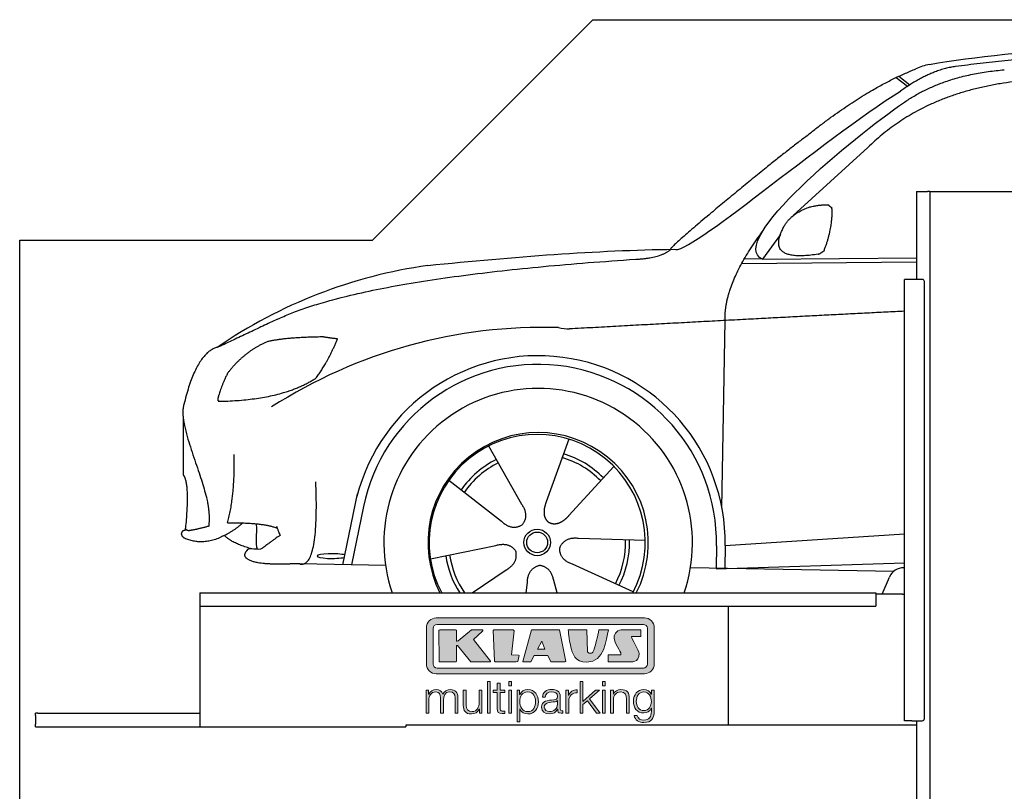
# Model space of a CAD drawing. Header units: millimetres. Extents: x 200 to 5400, y -100 to 3400.
# Tile 2 of 3: x 200 to 2433, y 1650 to 3400. Entities that reach past the tile are written whole.
import ezdxf

# ---------------------------------------------------------------- set-up
doc = ezdxf.new("R2010")
doc.units = ezdxf.units.MM
doc.layers.add('Car', color=10, linetype='Continuous')
doc.layers.add('Logo', color=7, linetype='Continuous')

# ---------------------------------------------------------------- blocks, each defined once
blk = doc.blocks.new('KLAUS')
at = {"layer": 'Logo'}
h = blk.add_hatch(color=8, dxfattribs=at)
h.dxf.hatch_style = 2
edge = h.paths.add_edge_path()
edge.add_spline(control_points=[(3.6, 29.09), (2.88, 29.09), (2.3, 28.51), (2.3, 27.8), (2.3, 27.8), (2.3, 16.11), (2.3, 16.11), (2.3, 15.39), (2.88, 14.81), (3.6, 14.81), (3.6, 14.81), (71.16, 14.81), (71.16, 14.81), (71.88, 14.81), (72.46, 15.39), (72.46, 16.11), (72.46, 16.11), (72.46, 27.8), (72.46, 27.8), (72.46, 28.51), (71.88, 29.09), (71.16, 29.09), (71.16, 29.09), (3.6, 29.09), (3.6, 29.09), (3.6, 29.09), (3.6, 29.09), (3.6, 29.09)], knot_values=[0, 0, 0, 0, 1, 1, 1, 2, 2, 2, 3, 3, 3, 4, 4, 4, 5, 5, 5, 6, 6, 6, 7, 7, 7, 8, 8, 8, 9, 9, 9, 9], degree=3, periodic=0)
edge = h.paths.add_edge_path()
edge.add_spline(control_points=[(3.35, 31.23), (3.35, 31.23), (71.47, 31.23), (71.47, 31.23), (73.26, 31.23), (74.71, 29.77), (74.71, 27.99), (74.71, 27.99), (74.71, 16.17), (74.71, 16.17), (74.71, 14.38), (73.26, 12.93), (71.47, 12.93), (71.47, 12.93), (3.35, 12.93), (3.35, 12.93), (1.56, 12.93), (0.11, 14.38), (0.11, 16.17), (0.11, 16.17), (0.11, 27.99), (0.11, 27.99), (0.11, 29.77), (1.56, 31.23), (3.35, 31.23), (3.35, 31.23), (3.35, 31.23), (3.35, 31.23)], knot_values=[0, 0, 0, 0, 1, 1, 1, 2, 2, 2, 3, 3, 3, 4, 4, 4, 5, 5, 5, 6, 6, 6, 7, 7, 7, 8, 8, 8, 9, 9, 9, 9], degree=3, periodic=0)
h = blk.add_hatch(color=8, dxfattribs=at)
h.dxf.hatch_style = 2
edge = h.paths.add_edge_path()
edge.add_spline(control_points=[(4.5, 27.33), (4.5, 27.33), (9.7, 27.33), (9.7, 27.33), (9.84, 27.33), (9.96, 27.22), (9.96, 27.08), (9.96, 27.08), (9.96, 23.69), (9.96, 23.69), (9.96, 23.69), (9.94, 23.64), (10.04, 23.59), (10.14, 23.53), (10.2, 23.57), (10.2, 23.57), (10.2, 23.57), (10.51, 23.75), (10.51, 23.75), (10.51, 23.75), (14.94, 27.33), (14.94, 27.33), (14.94, 27.33), (18.41, 27.33), (18.41, 27.33), (18.41, 27.33), (18.49, 27.33), (18.56, 27.2), (18.65, 27.04), (18.53, 26.91), (18.53, 26.91), (18.53, 26.91), (15.49, 24.11), (15.49, 24.11), (15.49, 24.11), (21.14, 17.06), (21.14, 17.06), (21.14, 17.06), (21.13, 16.91), (21.13, 16.91), (21.08, 16.84), (20.99, 16.82), (20.99, 16.82), (20.99, 16.82), (14.7, 16.82), (14.7, 16.82), (14.7, 16.82), (10.26, 22.17), (10.26, 22.17), (10.26, 22.17), (10.19, 22.24), (10.08, 22.21), (9.97, 22.18), (9.96, 22.11), (9.96, 22.11), (9.96, 22.11), (9.96, 17.08), (9.96, 17.08), (9.96, 16.94), (9.84, 16.82), (9.7, 16.82), (9.7, 16.82), (4.5, 16.82), (4.5, 16.82), (4.36, 16.82), (4.25, 16.94), (4.25, 17.08), (4.25, 17.08), (4.25, 27.08), (4.25, 27.08), (4.25, 27.22), (4.36, 27.33), (4.5, 27.33), (4.5, 27.33), (4.5, 27.33), (4.5, 27.33)], knot_values=[0, 0, 0, 0, 1, 1, 1, 2, 2, 2, 3, 3, 3, 4, 4, 4, 5, 5, 5, 6, 6, 6, 7, 7, 7, 8, 8, 8, 9, 9, 9, 10, 10, 10, 11, 11, 11, 12, 12, 12, 13, 13, 13, 14, 14, 14, 15, 15, 15, 16, 16, 16, 17, 17, 17, 18, 18, 18, 19, 19, 19, 20, 20, 20, 21, 21, 21, 22, 22, 22, 23, 23, 23, 24, 24, 24, 25, 25, 25, 25], degree=3, periodic=0)
h = blk.add_hatch(color=8, dxfattribs=at)
h.dxf.hatch_style = 2
h.paths.add_polyline_path([(22.42, 17.06), (21.97, 27.15), (22.24, 27.33), (28.55, 27.33), (28.86, 26.97), (28.01, 19.08), (30.26, 19.07), (30.44, 18.95), (30.08, 16.95), (29.49, 16.82), (22.6, 16.82)])
h = blk.add_hatch(color=8, dxfattribs=at)
h.paths.add_polyline_path([(36.52, 21.01), (38.93, 21.01), (37.87, 23.57)])
h.paths.add_polyline_path([(34.52, 27.33), (43.65, 27.33), (45.76, 16.94), (45.57, 16.82), (40.83, 16.82), (39.89, 18.95), (35.42, 18.95), (34.27, 16.82), (31.78, 16.82), (31.66, 17)])
h = blk.add_hatch(color=8, dxfattribs=at)
h.dxf.hatch_style = 2
edge = h.paths.add_edge_path()
edge.add_spline(control_points=[(52.69, 27.32), (52.69, 27.32), (52.88, 20.14), (52.88, 20.14), (53.01, 19.89), (53.2, 19.77), (53.43, 19.71), (53.91, 19.59), (54.43, 19.57), (54.64, 20.03), (55.23, 21.34), (56.27, 25.45), (56.6, 27.33), (56.6, 27.33), (59.77, 27.33), (59.77, 27.33), (58.77, 23.9), (58.56, 16.82), (52.63, 16.76), (48.72, 16.72), (48.01, 19.35), (47.27, 22.24), (46.89, 23.68), (46.54, 27.33), (46.54, 27.33), (46.54, 27.33), (52.69, 27.32), (52.69, 27.32), (52.69, 27.32), (52.69, 27.32), (52.69, 27.32)], knot_values=[0, 0, 0, 0, 1, 1, 1, 2, 2, 2, 3, 3, 3, 4, 4, 4, 5, 5, 5, 6, 6, 6, 7, 7, 7, 8, 8, 8, 9, 9, 9, 10, 10, 10, 10], degree=3, periodic=0)
h = blk.add_hatch(color=8, dxfattribs=at)
h.dxf.hatch_style = 2
edge = h.paths.add_edge_path()
edge.add_spline(control_points=[(64.46, 27.33), (64.46, 27.33), (70.31, 27.33), (70.31, 27.33), (70.31, 26.52), (70.31, 26.02), (70.31, 25.12), (70.31, 25.12), (67.3, 25.12), (67.3, 25.12), (67.24, 25.04), (67.25, 25.11), (67.25, 24.91), (67.25, 24.88), (69.73, 20.38), (69.73, 19.57), (69.73, 16.4), (67.22, 16.81), (65.9, 16.82), (65.9, 16.82), (59.59, 16.82), (59.59, 16.82), (59.59, 17.76), (59.59, 18.23), (59.59, 19.14), (59.59, 19.14), (63.75, 19.14), (63.75, 19.14), (63.82, 19.22), (63.81, 19.11), (63.81, 19.31), (63.81, 20.32), (61.58, 23.06), (61.58, 24.63), (61.58, 26.33), (62.83, 27.34), (64.46, 27.33), (64.46, 27.33), (64.46, 27.33), (64.46, 27.33)], knot_values=[0, 0, 0, 0, 1, 1, 1, 2, 2, 2, 3, 3, 3, 4, 4, 4, 5, 5, 5, 6, 6, 6, 7, 7, 7, 8, 8, 8, 9, 9, 9, 10, 10, 10, 11, 11, 11, 12, 12, 12, 13, 13, 13, 13], degree=3, periodic=0)
h = blk.add_hatch(color=30, dxfattribs=at)
h.dxf.hatch_style = 2
h.paths.add_polyline_path([(20.07, 0), (20.99, 0), (20.99, 10.45), (20.07, 10.45)])
h = blk.add_hatch(color=30, dxfattribs=at)
h.dxf.hatch_style = 2
edge = h.paths.add_edge_path()
edge.add_spline(control_points=[(24.22, 9.82), (24.22, 9.82), (23.3, 9.82), (23.3, 9.82), (23.3, 9.82), (23.3, 7.55), (23.3, 7.55), (23.3, 7.55), (21.98, 7.55), (21.98, 7.55), (21.98, 7.55), (21.98, 6.78), (21.98, 6.78), (21.98, 6.78), (23.3, 6.78), (23.3, 6.78), (23.3, 6.78), (23.3, 1.61), (23.3, 1.61), (23.28, 0.32), (23.71, -0.09), (24.94, -0.09), (25.22, -0.09), (25.48, -0.06), (25.76, -0.06), (25.76, -0.06), (25.76, 0.73), (25.76, 0.73), (25.5, 0.7), (25.23, 0.69), (24.97, 0.69), (24.31, 0.73), (24.22, 1.08), (24.22, 1.68), (24.22, 1.68), (24.22, 6.78), (24.22, 6.78), (24.22, 6.78), (25.76, 6.78), (25.76, 6.78), (25.76, 6.78), (25.76, 7.55), (25.76, 7.55), (25.76, 7.55), (24.22, 7.55), (24.22, 7.55), (24.22, 7.55), (24.22, 9.82), (24.22, 9.82), (24.22, 9.82), (24.22, 9.82), (24.22, 9.82)], knot_values=[0, 0, 0, 0, 1, 1, 1, 2, 2, 2, 3, 3, 3, 4, 4, 4, 5, 5, 5, 6, 6, 6, 7, 7, 7, 8, 8, 8, 9, 9, 9, 10, 10, 10, 11, 11, 11, 12, 12, 12, 13, 13, 13, 14, 14, 14, 15, 15, 15, 16, 16, 16, 17, 17, 17, 17], degree=3, periodic=0)
h = blk.add_hatch(color=30, dxfattribs=at)
h.paths.add_polyline_path([(27.1, 0), (28.03, 0), (28.03, 7.55), (27.1, 7.55)])
h.paths.add_polyline_path([(27.1, 8.98), (28.03, 8.98), (28.03, 10.45), (27.1, 10.45)])
h = blk.add_hatch(color=30, dxfattribs=at)
h.dxf.hatch_style = 2
h.paths.add_polyline_path([(50.4, 0), (51.32, 0), (51.32, 2.87), (52.82, 4.11), (55.8, 0), (56.96, 0), (53.52, 4.76), (56.74, 7.55), (55.51, 7.55), (51.32, 3.89), (51.32, 10.45), (50.4, 10.45)])
h = blk.add_hatch(color=30, dxfattribs=at)
h.paths.add_polyline_path([(57.74, 0), (58.66, 0), (58.66, 7.55), (57.74, 7.55)])
h.paths.add_polyline_path([(57.74, 8.98), (58.66, 8.98), (58.66, 10.45), (57.74, 10.45)])
h = blk.add_hatch(color=30, dxfattribs=at)
h.dxf.hatch_style = 2
edge = h.paths.add_edge_path()
edge.add_spline(control_points=[(0, 0), (0, 0), (0.92, 0), (0.92, 0), (0.92, 0), (0.92, 4.22), (0.92, 4.22), (0.94, 5.8), (1.58, 7), (3.18, 7), (4.35, 7), (4.77, 6.15), (4.76, 5.12), (4.76, 5.12), (4.76, 0), (4.76, 0), (4.76, 0), (5.68, 0), (5.68, 0), (5.68, 0), (5.68, 4.27), (5.68, 4.27), (5.68, 5.68), (6.14, 7), (7.73, 7), (9.05, 7), (9.52, 6.32), (9.52, 5.08), (9.52, 5.08), (9.52, 0), (9.52, 0), (9.52, 0), (10.44, 0), (10.44, 0), (10.44, 0), (10.44, 5.12), (10.44, 5.12), (10.44, 6.91), (9.59, 7.77), (7.94, 7.77), (6.94, 7.77), (5.99, 7.29), (5.54, 6.3), (5.26, 7.29), (4.36, 7.77), (3.37, 7.77), (2.17, 7.77), (1.38, 7.19), (0.89, 6.28), (0.89, 6.28), (0.85, 6.28), (0.85, 6.28), (0.85, 6.28), (0.85, 7.55), (0.85, 7.55), (0.85, 7.55), (0, 7.55), (0, 7.55), (0, 7.55), (0, 0), (0, 0), (0, 0), (0, 0), (0, 0)], knot_values=[0, 0, 0, 0, 1, 1, 1, 2, 2, 2, 3, 3, 3, 4, 4, 4, 5, 5, 5, 6, 6, 6, 7, 7, 7, 8, 8, 8, 9, 9, 9, 10, 10, 10, 11, 11, 11, 12, 12, 12, 13, 13, 13, 14, 14, 14, 15, 15, 15, 16, 16, 16, 17, 17, 17, 18, 18, 18, 19, 19, 19, 20, 20, 20, 21, 21, 21, 21], degree=3, periodic=0)
h = blk.add_hatch(color=30, dxfattribs=at)
h.dxf.hatch_style = 2
edge = h.paths.add_edge_path()
edge.add_spline(control_points=[(18.31, 7.55), (18.31, 7.55), (17.39, 7.55), (17.39, 7.55), (17.39, 7.55), (17.39, 3.59), (17.39, 3.59), (17.39, 2.05), (16.7, 0.56), (15.12, 0.56), (13.66, 0.56), (13.15, 1.27), (13.1, 2.64), (13.1, 2.64), (13.1, 7.55), (13.1, 7.55), (13.1, 7.55), (12.18, 7.55), (12.18, 7.55), (12.18, 7.55), (12.18, 2.65), (12.18, 2.65), (12.18, 0.89), (12.93, -0.22), (14.83, -0.22), (15.96, -0.22), (16.95, 0.35), (17.44, 1.36), (17.44, 1.36), (17.47, 1.36), (17.47, 1.36), (17.47, 1.36), (17.47, 0), (17.47, 0), (17.47, 0), (18.31, 0), (18.31, 0), (18.31, 0), (18.31, 7.55), (18.31, 7.55), (18.31, 7.55), (18.31, 7.55), (18.31, 7.55)], knot_values=[0, 0, 0, 0, 1, 1, 1, 2, 2, 2, 3, 3, 3, 4, 4, 4, 5, 5, 5, 6, 6, 6, 7, 7, 7, 8, 8, 8, 9, 9, 9, 10, 10, 10, 11, 11, 11, 12, 12, 12, 13, 13, 13, 14, 14, 14, 14], degree=3, periodic=0)
h = blk.add_hatch(color=30, dxfattribs=at)
edge = h.paths.add_edge_path()
edge.add_spline(control_points=[(35.84, 3.78), (35.84, 2.21), (35.12, 0.56), (33.37, 0.56), (31.4, 0.56), (30.72, 2.21), (30.72, 3.78), (30.72, 5.49), (31.33, 7), (33.37, 7), (35.12, 7), (35.84, 5.34), (35.84, 3.78), (35.84, 3.78), (35.84, 3.78), (35.84, 3.78)], knot_values=[0, 0, 0, 0, 1, 1, 1, 2, 2, 2, 3, 3, 3, 4, 4, 4, 5, 5, 5, 5], degree=3, periodic=0)
edge = h.paths.add_edge_path()
edge.add_spline(control_points=[(29.79, -2.8), (29.79, -2.8), (30.72, -2.8), (30.72, -2.8), (30.72, -2.8), (30.72, 1.43), (30.72, 1.43), (30.72, 1.43), (30.74, 1.43), (30.74, 1.43), (31.14, 0.35), (32.24, -0.22), (33.37, -0.22), (35.66, -0.22), (36.76, 1.64), (36.76, 3.78), (36.76, 5.91), (35.66, 7.77), (33.37, 7.77), (32.15, 7.77), (31.1, 7.14), (30.67, 6.12), (30.67, 6.12), (30.64, 6.12), (30.64, 6.12), (30.64, 6.12), (30.64, 7.55), (30.64, 7.55), (30.64, 7.55), (29.79, 7.55), (29.79, 7.55), (29.79, 7.55), (29.79, -2.8), (29.79, -2.8), (29.79, -2.8), (29.79, -2.8), (29.79, -2.8)], knot_values=[0, 0, 0, 0, 1, 1, 1, 2, 2, 2, 3, 3, 3, 4, 4, 4, 5, 5, 5, 6, 6, 6, 7, 7, 7, 8, 8, 8, 9, 9, 9, 10, 10, 10, 11, 11, 11, 12, 12, 12, 12], degree=3, periodic=0)
h = blk.add_hatch(color=30, dxfattribs=at)
edge = h.paths.add_edge_path()
edge.add_spline(control_points=[(43.03, 2.93), (43.04, 1.45), (41.8, 0.56), (40.39, 0.56), (39.53, 0.56), (38.71, 1.13), (38.71, 2.05), (38.71, 3.53), (40.66, 3.51), (42.22, 3.79), (42.47, 3.84), (42.88, 3.91), (43, 4.13), (43, 4.13), (43.03, 4.13), (43.03, 4.13), (43.03, 4.13), (43.03, 2.93), (43.03, 2.93), (43.03, 2.93), (43.03, 2.93), (43.03, 2.93)], knot_values=[0, 0, 0, 0, 1, 1, 1, 2, 2, 2, 3, 3, 3, 4, 4, 4, 5, 5, 5, 6, 6, 6, 7, 7, 7, 7], degree=3, periodic=0)
edge = h.paths.add_edge_path()
edge.add_spline(control_points=[(39.03, 5.24), (39.06, 6.47), (39.91, 7), (41.05, 7), (42.14, 7), (43.03, 6.69), (43.03, 5.45), (43.03, 4.61), (42.6, 4.51), (41.84, 4.42), (39.85, 4.19), (37.79, 4.11), (37.79, 1.99), (37.79, 0.47), (38.93, -0.22), (40.32, -0.22), (41.77, -0.22), (42.43, 0.34), (43.07, 1.32), (43.07, 1.32), (43.1, 1.32), (43.1, 1.32), (43.1, 0.53), (43.25, 0), (44.19, 0), (44.43, 0), (44.58, 0.01), (44.79, 0.06), (44.79, 0.06), (44.79, 0.83), (44.79, 0.83), (44.71, 0.81), (44.6, 0.78), (44.49, 0.78), (44.13, 0.78), (43.95, 0.98), (43.95, 1.33), (43.95, 1.33), (43.95, 5.34), (43.95, 5.34), (43.95, 7.36), (42.5, 7.77), (41.17, 7.77), (39.44, 7.77), (38.2, 7.01), (38.11, 5.24), (38.11, 5.24), (39.03, 5.24), (39.03, 5.24), (39.03, 5.24), (39.03, 5.24), (39.03, 5.24)], knot_values=[0, 0, 0, 0, 1, 1, 1, 2, 2, 2, 3, 3, 3, 4, 4, 4, 5, 5, 5, 6, 6, 6, 7, 7, 7, 8, 8, 8, 9, 9, 9, 10, 10, 10, 11, 11, 11, 12, 12, 12, 13, 13, 13, 14, 14, 14, 15, 15, 15, 16, 16, 16, 17, 17, 17, 17], degree=3, periodic=0)
h = blk.add_hatch(color=30, dxfattribs=at)
h.dxf.hatch_style = 2
edge = h.paths.add_edge_path()
edge.add_spline(control_points=[(45.79, 0), (45.79, 0), (46.71, 0), (46.71, 0), (46.71, 0), (46.71, 4.03), (46.71, 4.03), (46.71, 5.59), (47.85, 6.82), (49.52, 6.73), (49.52, 6.73), (49.52, 7.66), (49.52, 7.66), (48.16, 7.72), (47.14, 7), (46.67, 5.78), (46.67, 5.78), (46.64, 5.78), (46.64, 5.78), (46.64, 5.78), (46.64, 7.55), (46.64, 7.55), (46.64, 7.55), (45.79, 7.55), (45.79, 7.55), (45.79, 7.55), (45.79, 0), (45.79, 0), (45.79, 0), (45.79, 0), (45.79, 0)], knot_values=[0, 0, 0, 0, 1, 1, 1, 2, 2, 2, 3, 3, 3, 4, 4, 4, 5, 5, 5, 6, 6, 6, 7, 7, 7, 8, 8, 8, 9, 9, 9, 10, 10, 10, 10], degree=3, periodic=0)
h = blk.add_hatch(color=30, dxfattribs=at)
h.dxf.hatch_style = 2
edge = h.paths.add_edge_path()
edge.add_spline(control_points=[(60.41, 0), (60.41, 0), (61.33, 0), (61.33, 0), (61.33, 0), (61.33, 4.41), (61.33, 4.41), (61.36, 5.89), (62.24, 7), (63.7, 7), (65.2, 7), (65.62, 6.02), (65.62, 4.71), (65.62, 4.71), (65.62, 0), (65.62, 0), (65.62, 0), (66.54, 0), (66.54, 0), (66.54, 0), (66.54, 4.86), (66.54, 4.86), (66.54, 6.66), (65.9, 7.77), (63.78, 7.77), (62.71, 7.77), (61.7, 7.16), (61.36, 6.25), (61.36, 6.25), (61.33, 6.25), (61.33, 6.25), (61.33, 6.25), (61.33, 7.55), (61.33, 7.55), (61.33, 7.55), (60.41, 7.55), (60.41, 7.55), (60.41, 7.55), (60.41, 0), (60.41, 0), (60.41, 0), (60.41, 0), (60.41, 0)], knot_values=[0, 0, 0, 0, 1, 1, 1, 2, 2, 2, 3, 3, 3, 4, 4, 4, 5, 5, 5, 6, 6, 6, 7, 7, 7, 8, 8, 8, 9, 9, 9, 10, 10, 10, 11, 11, 11, 12, 12, 12, 13, 13, 13, 14, 14, 14, 14], degree=3, periodic=0)
h = blk.add_hatch(color=30, dxfattribs=at)
edge = h.paths.add_edge_path()
edge.add_spline(control_points=[(71.32, 0.86), (69.62, 0.86), (68.83, 2.34), (68.83, 3.86), (68.83, 5.43), (69.56, 7), (71.32, 7), (73.06, 7), (73.75, 5.34), (73.75, 3.86), (73.75, 2.33), (72.91, 0.86), (71.32, 0.86), (71.32, 0.86), (71.32, 0.86), (71.32, 0.86)], knot_values=[0, 0, 0, 0, 1, 1, 1, 2, 2, 2, 3, 3, 3, 4, 4, 4, 5, 5, 5, 5], degree=3, periodic=0)
edge = h.paths.add_edge_path()
edge.add_spline(control_points=[(74.67, 7.55), (74.67, 7.55), (73.75, 7.55), (73.75, 7.55), (73.75, 7.55), (73.75, 6.25), (73.75, 6.25), (73.75, 6.25), (73.72, 6.25), (73.72, 6.25), (73.35, 7.09), (72.41, 7.77), (71.32, 7.77), (69.13, 7.77), (67.9, 6.05), (67.9, 3.97), (67.9, 1.82), (68.9, 0.09), (71.32, 0.09), (72.4, 0.09), (73.29, 0.72), (73.72, 1.64), (73.72, 1.64), (73.75, 1.64), (73.75, 1.64), (73.75, 1.64), (73.75, 0.61), (73.75, 0.61), (73.75, -1.23), (73.01, -2.24), (71.32, -2.24), (70.29, -2.24), (69.31, -1.85), (69.1, -0.73), (69.1, -0.73), (68.18, -0.73), (68.18, -0.73), (68.31, -2.34), (69.81, -3.02), (71.32, -3.02), (73.79, -3.02), (74.65, -1.64), (74.67, 0.61), (74.67, 0.61), (74.67, 7.55), (74.67, 7.55), (74.67, 7.55), (74.67, 7.55), (74.67, 7.55)], knot_values=[0, 0, 0, 0, 1, 1, 1, 2, 2, 2, 3, 3, 3, 4, 4, 4, 5, 5, 5, 6, 6, 6, 7, 7, 7, 8, 8, 8, 9, 9, 9, 10, 10, 10, 11, 11, 11, 12, 12, 12, 13, 13, 13, 14, 14, 14, 15, 15, 15, 16, 16, 16, 16], degree=3, periodic=0)
at = {"layer": 'Logo', "lineweight": 0}
for points in [[(22.42, 17.06), (21.97, 27.15), (22.24, 27.33), (28.55, 27.33), (28.86, 26.97), (28.01, 19.08), (30.26, 19.07), (30.44, 18.95), (30.08, 16.95), (29.49, 16.82), (22.6, 16.82), (22.42, 17.06), (22.42, 17.06)], [(34.52, 27.33), (43.65, 27.33), (45.76, 16.94), (45.57, 16.82), (40.83, 16.82), (39.89, 18.95), (35.42, 18.95), (34.27, 16.82), (31.78, 16.82), (31.66, 17), (34.52, 27.33), (34.52, 27.33)], [(36.52, 21.01), (38.93, 21.01), (37.87, 23.57), (36.52, 21.01), (36.52, 21.01)], [(20.07, 0), (20.99, 0), (20.99, 10.45), (20.07, 10.45), (20.07, 0), (20.07, 0)], [(27.1, 8.98), (28.03, 8.98), (28.03, 10.45), (27.1, 10.45), (27.1, 8.98), (27.1, 8.98)], [(50.4, 0), (51.32, 0), (51.32, 2.87), (52.82, 4.11), (55.8, 0), (56.96, 0), (53.52, 4.76), (56.74, 7.55), (55.51, 7.55), (51.32, 3.89), (51.32, 10.45), (50.4, 10.45), (50.4, 0), (50.4, 0)], [(57.74, 8.98), (58.66, 8.98), (58.66, 10.45), (57.74, 10.45), (57.74, 8.98), (57.74, 8.98)], [(27.1, 0), (28.03, 0), (28.03, 7.55), (27.1, 7.55), (27.1, 0), (27.1, 0)], [(57.74, 0), (58.66, 0), (58.66, 7.55), (57.74, 7.55), (57.74, 0), (57.74, 0)]]:
    blk.add_lwpolyline(points, dxfattribs=at)
for points, knots in [([(3.35, 31.23), (3.35, 31.23), (71.47, 31.23), (71.47, 31.23), (73.26, 31.23), (74.71, 29.77), (74.71, 27.99), (74.71, 27.99), (74.71, 16.17), (74.71, 16.17), (74.71, 14.38), (73.26, 12.93), (71.47, 12.93), (71.47, 12.93), (3.35, 12.93), (3.35, 12.93), (1.56, 12.93), (0.11, 14.38), (0.11, 16.17), (0.11, 16.17), (0.11, 27.99), (0.11, 27.99), (0.11, 29.77), (1.56, 31.23), (3.35, 31.23), (3.35, 31.23), (3.35, 31.23), (3.35, 31.23)], [0, 0, 0, 0, 1, 1, 1, 2, 2, 2, 3, 3, 3, 4, 4, 4, 5, 5, 5, 6, 6, 6, 7, 7, 7, 8, 8, 8, 9, 9, 9, 9]), ([(3.6, 29.09), (2.88, 29.09), (2.3, 28.51), (2.3, 27.8), (2.3, 27.8), (2.3, 16.11), (2.3, 16.11), (2.3, 15.39), (2.88, 14.81), (3.6, 14.81), (3.6, 14.81), (71.16, 14.81), (71.16, 14.81), (71.88, 14.81), (72.46, 15.39), (72.46, 16.11), (72.46, 16.11), (72.46, 27.8), (72.46, 27.8), (72.46, 28.51), (71.88, 29.09), (71.16, 29.09), (71.16, 29.09), (3.6, 29.09), (3.6, 29.09), (3.6, 29.09), (3.6, 29.09), (3.6, 29.09)], [0, 0, 0, 0, 1, 1, 1, 2, 2, 2, 3, 3, 3, 4, 4, 4, 5, 5, 5, 6, 6, 6, 7, 7, 7, 8, 8, 8, 9, 9, 9, 9]), ([(4.5, 27.33), (4.5, 27.33), (9.7, 27.33), (9.7, 27.33), (9.84, 27.33), (9.96, 27.22), (9.96, 27.08), (9.96, 27.08), (9.96, 23.69), (9.96, 23.69), (9.96, 23.69), (9.94, 23.64), (10.04, 23.59), (10.14, 23.53), (10.2, 23.57), (10.2, 23.57), (10.2, 23.57), (10.51, 23.75), (10.51, 23.75), (10.51, 23.75), (14.94, 27.33), (14.94, 27.33), (14.94, 27.33), (18.41, 27.33), (18.41, 27.33), (18.41, 27.33), (18.49, 27.33), (18.56, 27.2), (18.65, 27.04), (18.53, 26.91), (18.53, 26.91), (18.53, 26.91), (15.49, 24.11), (15.49, 24.11), (15.49, 24.11), (21.14, 17.06), (21.14, 17.06), (21.14, 17.06), (21.13, 16.91), (21.13, 16.91), (21.08, 16.84), (20.99, 16.82), (20.99, 16.82), (20.99, 16.82), (14.7, 16.82), (14.7, 16.82), (14.7, 16.82), (10.26, 22.17), (10.26, 22.17), (10.26, 22.17), (10.19, 22.24), (10.08, 22.21), (9.97, 22.18), (9.96, 22.11), (9.96, 22.11), (9.96, 22.11), (9.96, 17.08), (9.96, 17.08), (9.96, 16.94), (9.84, 16.82), (9.7, 16.82), (9.7, 16.82), (4.5, 16.82), (4.5, 16.82), (4.36, 16.82), (4.25, 16.94), (4.25, 17.08), (4.25, 17.08), (4.25, 27.08), (4.25, 27.08), (4.25, 27.22), (4.36, 27.33), (4.5, 27.33), (4.5, 27.33), (4.5, 27.33), (4.5, 27.33)], [0, 0, 0, 0, 1, 1, 1, 2, 2, 2, 3, 3, 3, 4, 4, 4, 5, 5, 5, 6, 6, 6, 7, 7, 7, 8, 8, 8, 9, 9, 9, 10, 10, 10, 11, 11, 11, 12, 12, 12, 13, 13, 13, 14, 14, 14, 15, 15, 15, 16, 16, 16, 17, 17, 17, 18, 18, 18, 19, 19, 19, 20, 20, 20, 21, 21, 21, 22, 22, 22, 23, 23, 23, 24, 24, 24, 25, 25, 25, 25]), ([(52.69, 27.32), (52.69, 27.32), (52.88, 20.14), (52.88, 20.14), (53.01, 19.89), (53.2, 19.77), (53.43, 19.71), (53.91, 19.59), (54.43, 19.57), (54.64, 20.03), (55.23, 21.34), (56.27, 25.45), (56.6, 27.33), (56.6, 27.33), (59.77, 27.33), (59.77, 27.33), (58.77, 23.9), (58.56, 16.82), (52.63, 16.76), (48.72, 16.72), (48.01, 19.35), (47.27, 22.24), (46.89, 23.68), (46.54, 27.33), (46.54, 27.33), (46.54, 27.33), (52.69, 27.32), (52.69, 27.32), (52.69, 27.32), (52.69, 27.32), (52.69, 27.32)], [0, 0, 0, 0, 1, 1, 1, 2, 2, 2, 3, 3, 3, 4, 4, 4, 5, 5, 5, 6, 6, 6, 7, 7, 7, 8, 8, 8, 9, 9, 9, 10, 10, 10, 10]), ([(64.46, 27.33), (64.46, 27.33), (70.31, 27.33), (70.31, 27.33), (70.31, 26.52), (70.31, 26.02), (70.31, 25.12), (70.31, 25.12), (67.3, 25.12), (67.3, 25.12), (67.24, 25.04), (67.25, 25.11), (67.25, 24.91), (67.25, 24.88), (69.73, 20.38), (69.73, 19.57), (69.73, 16.4), (67.22, 16.81), (65.9, 16.82), (65.9, 16.82), (59.59, 16.82), (59.59, 16.82), (59.59, 17.76), (59.59, 18.23), (59.59, 19.14), (59.59, 19.14), (63.75, 19.14), (63.75, 19.14), (63.82, 19.22), (63.81, 19.11), (63.81, 19.31), (63.81, 20.32), (61.58, 23.06), (61.58, 24.63), (61.58, 26.33), (62.83, 27.34), (64.46, 27.33), (64.46, 27.33), (64.46, 27.33), (64.46, 27.33)], [0, 0, 0, 0, 1, 1, 1, 2, 2, 2, 3, 3, 3, 4, 4, 4, 5, 5, 5, 6, 6, 6, 7, 7, 7, 8, 8, 8, 9, 9, 9, 10, 10, 10, 11, 11, 11, 12, 12, 12, 13, 13, 13, 13]), ([(24.22, 9.82), (24.22, 9.82), (23.3, 9.82), (23.3, 9.82), (23.3, 9.82), (23.3, 7.55), (23.3, 7.55), (23.3, 7.55), (21.98, 7.55), (21.98, 7.55), (21.98, 7.55), (21.98, 6.78), (21.98, 6.78), (21.98, 6.78), (23.3, 6.78), (23.3, 6.78), (23.3, 6.78), (23.3, 1.61), (23.3, 1.61), (23.28, 0.32), (23.71, -0.09), (24.94, -0.09), (25.22, -0.09), (25.48, -0.06), (25.76, -0.06), (25.76, -0.06), (25.76, 0.73), (25.76, 0.73), (25.5, 0.7), (25.23, 0.69), (24.97, 0.69), (24.31, 0.73), (24.22, 1.08), (24.22, 1.68), (24.22, 1.68), (24.22, 6.78), (24.22, 6.78), (24.22, 6.78), (25.76, 6.78), (25.76, 6.78), (25.76, 6.78), (25.76, 7.55), (25.76, 7.55), (25.76, 7.55), (24.22, 7.55), (24.22, 7.55), (24.22, 7.55), (24.22, 9.82), (24.22, 9.82), (24.22, 9.82), (24.22, 9.82), (24.22, 9.82)], [0, 0, 0, 0, 1, 1, 1, 2, 2, 2, 3, 3, 3, 4, 4, 4, 5, 5, 5, 6, 6, 6, 7, 7, 7, 8, 8, 8, 9, 9, 9, 10, 10, 10, 11, 11, 11, 12, 12, 12, 13, 13, 13, 14, 14, 14, 15, 15, 15, 16, 16, 16, 17, 17, 17, 17]), ([(0, 0), (0, 0), (0.92, 0), (0.92, 0), (0.92, 0), (0.92, 4.22), (0.92, 4.22), (0.94, 5.8), (1.58, 7), (3.18, 7), (4.35, 7), (4.77, 6.15), (4.76, 5.12), (4.76, 5.12), (4.76, 0), (4.76, 0), (4.76, 0), (5.68, 0), (5.68, 0), (5.68, 0), (5.68, 4.27), (5.68, 4.27), (5.68, 5.68), (6.14, 7), (7.73, 7), (9.05, 7), (9.52, 6.32), (9.52, 5.08), (9.52, 5.08), (9.52, 0), (9.52, 0), (9.52, 0), (10.44, 0), (10.44, 0), (10.44, 0), (10.44, 5.12), (10.44, 5.12), (10.44, 6.91), (9.59, 7.77), (7.94, 7.77), (6.94, 7.77), (5.99, 7.29), (5.54, 6.3), (5.26, 7.29), (4.36, 7.77), (3.37, 7.77), (2.17, 7.77), (1.38, 7.19), (0.89, 6.28), (0.89, 6.28), (0.85, 6.28), (0.85, 6.28), (0.85, 6.28), (0.85, 7.55), (0.85, 7.55), (0.85, 7.55), (0, 7.55), (0, 7.55), (0, 7.55), (0, 0), (0, 0), (0, 0), (0, 0), (0, 0)], [0, 0, 0, 0, 1, 1, 1, 2, 2, 2, 3, 3, 3, 4, 4, 4, 5, 5, 5, 6, 6, 6, 7, 7, 7, 8, 8, 8, 9, 9, 9, 10, 10, 10, 11, 11, 11, 12, 12, 12, 13, 13, 13, 14, 14, 14, 15, 15, 15, 16, 16, 16, 17, 17, 17, 18, 18, 18, 19, 19, 19, 20, 20, 20, 21, 21, 21, 21]), ([(18.31, 7.55), (18.31, 7.55), (17.39, 7.55), (17.39, 7.55), (17.39, 7.55), (17.39, 3.59), (17.39, 3.59), (17.39, 2.05), (16.7, 0.56), (15.12, 0.56), (13.66, 0.56), (13.15, 1.27), (13.1, 2.64), (13.1, 2.64), (13.1, 7.55), (13.1, 7.55), (13.1, 7.55), (12.18, 7.55), (12.18, 7.55), (12.18, 7.55), (12.18, 2.65), (12.18, 2.65), (12.18, 0.89), (12.93, -0.22), (14.83, -0.22), (15.96, -0.22), (16.95, 0.35), (17.44, 1.36), (17.44, 1.36), (17.47, 1.36), (17.47, 1.36), (17.47, 1.36), (17.47, 0), (17.47, 0), (17.47, 0), (18.31, 0), (18.31, 0), (18.31, 0), (18.31, 7.55), (18.31, 7.55), (18.31, 7.55), (18.31, 7.55), (18.31, 7.55)], [0, 0, 0, 0, 1, 1, 1, 2, 2, 2, 3, 3, 3, 4, 4, 4, 5, 5, 5, 6, 6, 6, 7, 7, 7, 8, 8, 8, 9, 9, 9, 10, 10, 10, 11, 11, 11, 12, 12, 12, 13, 13, 13, 14, 14, 14, 14]), ([(29.79, -2.8), (29.79, -2.8), (30.72, -2.8), (30.72, -2.8), (30.72, -2.8), (30.72, 1.43), (30.72, 1.43), (30.72, 1.43), (30.74, 1.43), (30.74, 1.43), (31.14, 0.35), (32.24, -0.22), (33.37, -0.22), (35.66, -0.22), (36.76, 1.64), (36.76, 3.78), (36.76, 5.91), (35.66, 7.77), (33.37, 7.77), (32.15, 7.77), (31.1, 7.14), (30.67, 6.12), (30.67, 6.12), (30.64, 6.12), (30.64, 6.12), (30.64, 6.12), (30.64, 7.55), (30.64, 7.55), (30.64, 7.55), (29.79, 7.55), (29.79, 7.55), (29.79, 7.55), (29.79, -2.8), (29.79, -2.8), (29.79, -2.8), (29.79, -2.8), (29.79, -2.8)], [0, 0, 0, 0, 1, 1, 1, 2, 2, 2, 3, 3, 3, 4, 4, 4, 5, 5, 5, 6, 6, 6, 7, 7, 7, 8, 8, 8, 9, 9, 9, 10, 10, 10, 11, 11, 11, 12, 12, 12, 12]), ([(35.84, 3.78), (35.84, 2.21), (35.12, 0.56), (33.37, 0.56), (31.4, 0.56), (30.72, 2.21), (30.72, 3.78), (30.72, 5.49), (31.33, 7), (33.37, 7), (35.12, 7), (35.84, 5.34), (35.84, 3.78), (35.84, 3.78), (35.84, 3.78), (35.84, 3.78)], [0, 0, 0, 0, 1, 1, 1, 2, 2, 2, 3, 3, 3, 4, 4, 4, 5, 5, 5, 5]), ([(39.03, 5.24), (39.06, 6.47), (39.91, 7), (41.05, 7), (42.14, 7), (43.03, 6.69), (43.03, 5.45), (43.03, 4.61), (42.6, 4.51), (41.84, 4.42), (39.85, 4.19), (37.79, 4.11), (37.79, 1.99), (37.79, 0.47), (38.93, -0.22), (40.32, -0.22), (41.77, -0.22), (42.43, 0.34), (43.07, 1.32), (43.07, 1.32), (43.1, 1.32), (43.1, 1.32), (43.1, 0.53), (43.25, 0), (44.19, 0), (44.43, 0), (44.58, 0.01), (44.79, 0.06), (44.79, 0.06), (44.79, 0.83), (44.79, 0.83), (44.71, 0.81), (44.6, 0.78), (44.49, 0.78), (44.13, 0.78), (43.95, 0.98), (43.95, 1.33), (43.95, 1.33), (43.95, 5.34), (43.95, 5.34), (43.95, 7.36), (42.5, 7.77), (41.17, 7.77), (39.44, 7.77), (38.2, 7.01), (38.11, 5.24), (38.11, 5.24), (39.03, 5.24), (39.03, 5.24), (39.03, 5.24), (39.03, 5.24), (39.03, 5.24)], [0, 0, 0, 0, 1, 1, 1, 2, 2, 2, 3, 3, 3, 4, 4, 4, 5, 5, 5, 6, 6, 6, 7, 7, 7, 8, 8, 8, 9, 9, 9, 10, 10, 10, 11, 11, 11, 12, 12, 12, 13, 13, 13, 14, 14, 14, 15, 15, 15, 16, 16, 16, 17, 17, 17, 17]), ([(45.79, 0), (45.79, 0), (46.71, 0), (46.71, 0), (46.71, 0), (46.71, 4.03), (46.71, 4.03), (46.71, 5.59), (47.85, 6.82), (49.52, 6.73), (49.52, 6.73), (49.52, 7.66), (49.52, 7.66), (48.16, 7.72), (47.14, 7), (46.67, 5.78), (46.67, 5.78), (46.64, 5.78), (46.64, 5.78), (46.64, 5.78), (46.64, 7.55), (46.64, 7.55), (46.64, 7.55), (45.79, 7.55), (45.79, 7.55), (45.79, 7.55), (45.79, 0), (45.79, 0), (45.79, 0), (45.79, 0), (45.79, 0)], [0, 0, 0, 0, 1, 1, 1, 2, 2, 2, 3, 3, 3, 4, 4, 4, 5, 5, 5, 6, 6, 6, 7, 7, 7, 8, 8, 8, 9, 9, 9, 10, 10, 10, 10]), ([(60.41, 0), (60.41, 0), (61.33, 0), (61.33, 0), (61.33, 0), (61.33, 4.41), (61.33, 4.41), (61.36, 5.89), (62.24, 7), (63.7, 7), (65.2, 7), (65.62, 6.02), (65.62, 4.71), (65.62, 4.71), (65.62, 0), (65.62, 0), (65.62, 0), (66.54, 0), (66.54, 0), (66.54, 0), (66.54, 4.86), (66.54, 4.86), (66.54, 6.66), (65.9, 7.77), (63.78, 7.77), (62.71, 7.77), (61.7, 7.16), (61.36, 6.25), (61.36, 6.25), (61.33, 6.25), (61.33, 6.25), (61.33, 6.25), (61.33, 7.55), (61.33, 7.55), (61.33, 7.55), (60.41, 7.55), (60.41, 7.55), (60.41, 7.55), (60.41, 0), (60.41, 0), (60.41, 0), (60.41, 0), (60.41, 0)], [0, 0, 0, 0, 1, 1, 1, 2, 2, 2, 3, 3, 3, 4, 4, 4, 5, 5, 5, 6, 6, 6, 7, 7, 7, 8, 8, 8, 9, 9, 9, 10, 10, 10, 11, 11, 11, 12, 12, 12, 13, 13, 13, 14, 14, 14, 14]), ([(74.67, 7.55), (74.67, 7.55), (73.75, 7.55), (73.75, 7.55), (73.75, 7.55), (73.75, 6.25), (73.75, 6.25), (73.75, 6.25), (73.72, 6.25), (73.72, 6.25), (73.35, 7.09), (72.41, 7.77), (71.32, 7.77), (69.13, 7.77), (67.9, 6.05), (67.9, 3.97), (67.9, 1.82), (68.9, 0.09), (71.32, 0.09), (72.4, 0.09), (73.29, 0.72), (73.72, 1.64), (73.72, 1.64), (73.75, 1.64), (73.75, 1.64), (73.75, 1.64), (73.75, 0.61), (73.75, 0.61), (73.75, -1.23), (73.01, -2.24), (71.32, -2.24), (70.29, -2.24), (69.31, -1.85), (69.1, -0.73), (69.1, -0.73), (68.18, -0.73), (68.18, -0.73), (68.31, -2.34), (69.81, -3.02), (71.32, -3.02), (73.79, -3.02), (74.65, -1.64), (74.67, 0.61), (74.67, 0.61), (74.67, 7.55), (74.67, 7.55), (74.67, 7.55), (74.67, 7.55), (74.67, 7.55)], [0, 0, 0, 0, 1, 1, 1, 2, 2, 2, 3, 3, 3, 4, 4, 4, 5, 5, 5, 6, 6, 6, 7, 7, 7, 8, 8, 8, 9, 9, 9, 10, 10, 10, 11, 11, 11, 12, 12, 12, 13, 13, 13, 14, 14, 14, 15, 15, 15, 16, 16, 16, 16]), ([(71.32, 0.86), (69.62, 0.86), (68.83, 2.34), (68.83, 3.86), (68.83, 5.43), (69.56, 7), (71.32, 7), (73.06, 7), (73.75, 5.34), (73.75, 3.86), (73.75, 2.33), (72.91, 0.86), (71.32, 0.86), (71.32, 0.86), (71.32, 0.86), (71.32, 0.86)], [0, 0, 0, 0, 1, 1, 1, 2, 2, 2, 3, 3, 3, 4, 4, 4, 5, 5, 5, 5]), ([(43.03, 2.93), (43.04, 1.45), (41.8, 0.56), (40.39, 0.56), (39.53, 0.56), (38.71, 1.13), (38.71, 2.05), (38.71, 3.53), (40.66, 3.51), (42.22, 3.79), (42.47, 3.84), (42.88, 3.91), (43, 4.13), (43, 4.13), (43.03, 4.13), (43.03, 4.13), (43.03, 4.13), (43.03, 2.93), (43.03, 2.93), (43.03, 2.93), (43.03, 2.93), (43.03, 2.93)], [0, 0, 0, 0, 1, 1, 1, 2, 2, 2, 3, 3, 3, 4, 4, 4, 5, 5, 5, 6, 6, 6, 7, 7, 7, 7])]:
    blk.add_open_spline(points, degree=3, knots=knots, dxfattribs=at)

msp = doc.modelspace()

# ---------------------------------------------------------------- linework, layer by layer
for p, q in [((1000, 2900), (1500, 3400)), ((2234.1, 3010), (2244.1, 3010)), ((2234.1, 3010), (2234.1, 2811)), ((2244.1, 3010), (2259.1, 3010)), ((2264.1, 3010), (2259.1, 3010)), ((2264.1, 3010), (2274.1, 3010)), ((2264.1, 3010), (2264.1, 178.8)), ((2274.1, 3010), (2464.1, 3010)), ((200, 2900), (1000, 2900)), ((2223.1, 2811), (2207.1, 2811)), ((2207.1, 1861), (2207.1, 2811)), ((2207.1, 1853), (2207.1, 2810)), ((2247.1, 2811), (2223.1, 2811)), ((2252.1, 1816), (2252.1, 2806)), ((2252.1, 1815), (2252.1, 2805)), ((2205, 2157), (2207.1, 2157)), ((2155.8, 2097), (2172.9, 2136)), ((608.6, 2100), (2142.1, 2100)), ((608.6, 2100), (608.6, 1796)), ((2142.1, 2100), (2142.1, 2070)), ((2202.1, 2097), (2142.1, 2097)), ((2202.1, 2097), (2207.1, 2097)), ((608.6, 2070), (2142.1, 2070)), ((1807.1, 2070), (1807.1, 1800)), ((2207.1, 1810), (2207.1, 1853)), ((2207.1, 1811), (2207.1, 1853)), ((236, 1822), (236, 1827)), ((241, 1827), (236, 1827)), ((236, 1822), (236, 1802)), ((241, 1827), (608.6, 1827)), ((2223.1, 1810), (2207.1, 1810)), ((2223.1, 1810), (2247.1, 1810)), ((2234.1, 1810), (2234.1, 134)), ((236, 1796), (236, 1802)), ((236, 1796), (1076, 1796)), ((2234.1, 1800), (1076, 1800)), ((1076, 1800), (1076, 1796))]:
    msp.add_line(p, q)
for points in [[(1500, 3400), (4950, 3400)], [(5400, 2600), (5400, -100), (200, -100), (200, 2900)]]:
    msp.add_lwpolyline(points)
for centre, radius, start, end in [((2247.1, 2806), 5, 0, 90), ((2205, 2122), 35, 90, 156.3706), ((2247.1, 1815), 5, 270, 0)]:
    msp.add_arc(centre, radius, start, end)
at = {"layer": 'Car'}
for p, q in [((2188, 3268.9), (2213.7, 3248.9)), ((2193.8, 3271.6), (2218.8, 3252.2)), ((2123.9, 3110.2), (1954.5, 2956.2)), ((1925.2, 2912.8), (1884.6, 2856.7)), ((1884.6, 2856.7), (2234.1, 2860.1)), ((1837.7, 2847.4), (2234.1, 2850.6)), ((1884.6, 2856.7), (1843.4, 2857.4)), ((1792.7, 2292.2), (1799.9, 2717.8)), ((571, 2495.5), (571, 2367.3)), ((1445.7, 2448.7), (1394.2, 2306.3)), ((1263.5, 2433.3), (1338.2, 2301.6)), ((1547.8, 2386.9), (1445.6, 2275.2)), ((1173.2, 2355.3), (1292.8, 2262.3)), ((932.7, 2164), (966.1, 2324.4)), ((979.8, 2296.1), (952.2, 2163.6)), ((1800, 2207.7), (2207.1, 2233.6)), ((1618.7, 2218.5), (1467.4, 2223.4)), ((1131.6, 2177.3), (1279.9, 2207.6)), ((1780.4, 2206.8), (1779.5, 2156.4)), ((1800, 2207.7), (1799.2, 2155.1)), ((1779.5, 2154.5), (2207.1, 2167.8)), ((1029.7, 2162.2), (835.4, 2165.7)), ((1226.1, 2100), (1303.2, 2152.3)), ((1591.5, 2102.3), (1453.7, 2165)), ((1721.3, 2157.4), (2183.4, 2149.6)), ((1790.4, 2154.8), (1790.4, 2156.2)), ((1348.7, 2100), (1351.4, 2123.2)), ((1419.3, 2100), (1411.2, 2128.2))]:
    msp.add_line(p, q, dxfattribs=at)
for radius in [30.1, 23.6]:
    msp.add_circle((1373.7, 2214.5), radius, dxfattribs=at)
for centre, radius, start, end in [((2302.3, 3128.5), 174.5, 102.8736, 113.54), ((1282.8, 1731.3), 1122.3, 98.0395, 124.4377), ((1387.4, 1561), 1141.2, 88.2488, 122.6712), ((1448.7, 2816), 117.4, 256.9855, 269.1884), ((1375.9, 2213.7), 424.2, 359.1908, 165.7289), ((1375.9, 2213.7), 404.6, 359.0315, 168.2374), ((1375.9, 2213.7), 350, 341.0495, 198.9505), ((1375.9, 2213.7), 250, 332.9575, 207.0425), ((1373.7, 2214.5), 245, 332.1378, 207.8622), ((1373.7, 2214.5), 209.6, 44.262, 73.3995), ((1373.7, 2214.5), 209.6, 116.262, 145.3995), ((1373.7, 2214.5), 200.6, 116.1152, 145.5463), ((1373.7, 2214.5), 200.6, 44.1152, 73.5463), ((1373.7, 2214.5), 200.6, 332.1152, 1.5463), ((1373.7, 2214.5), 209.6, 332.262, 1.3995), ((1373.7, 2214.5), 209.6, 188.262, 213.105), ((1373.7, 2214.5), 200.6, 188.1152, 214.7953)]:
    msp.add_arc(centre, radius, start, end, dxfattribs=at)
msp.add_ellipse((908, 2183.4), major_axis=(33.6, 0), ratio=0.157274, start_param=0.513473, end_param=5.704241, dxfattribs=at)
for points, degree in [([(2263.5, 3298.6), (2675.4, 3370.2), (3435.6, 3357.7), (4608.1, 3305.1)], 3), ([(2793.9, 3325.9), (2551.1, 3323.6), (2322, 3293.6)], 2), ([(1980.7, 3133.2), (2117.8, 3243.4), (2232.7, 3288.5)], 2), ([(2322, 3293.6), (2266.7, 3286.8), (2197.9, 3238.2)], 2), ([(2204.5, 3211.5), (2296.3, 3275.5), (2433.2, 3286.4)], 2), ([(2483.3, 3262.1), (2258.4, 3243), (2123.9, 3110.2)], 2), ([(1684.7, 2879.4), (1712.1, 2860.6), (2020.4, 3127.6), (2197.9, 3238.2)], 3), ([(1884.6, 2856.7), (1801.2, 2896.1), (2093, 3135.1), (2204.5, 3211.5)], 3), ([(1980.7, 3133.2), (1900.2, 3071.9), (1798.6, 2987.5), (1670.2, 2881.1), (1676.1, 2879.3)], 4), ([(1933.3, 2930.5), (1949.5, 2960.9), (1992.1, 2975.4)], 2), ([(1992.1, 2975.4), (2020.8, 2981.4), (2033.7, 2980.3)], 2), ([(2024.3, 2876.1), (2045.2, 2929.3), (2042.2, 2974.2)], 2), ([(2033.7, 2980.3), (2039.8, 2974.3), (2042.2, 2974.2)], 2), ([(2010.9, 2868.3), (1888.8, 2848.5), (1933.3, 2930.5)], 2), ([(1799.9, 2717.8), (1796.8, 2801.3), (1884.6, 2919.4)], 2), ([(1125.8, 2842.6), (1321.9, 2862.4), (1507, 2877.2), (1684.7, 2879.4)], 3), ([(1597.1, 2856.7), (1652.1, 2859.1), (1675.8, 2878.3)], 2), ([(2010.9, 2868.3), (2016.9, 2870.1), (2024.3, 2876.1)], 2), ([(784.7, 2720.8), (988.3, 2816.8), (1597.1, 2856.7)], 2), ([(2207.1, 2738.8), (1848.2, 2720.8), (1447, 2698.6)], 2), ([(784.7, 2720.8), (651, 2657.7)], 1), ([(888, 2680.5), (801.7, 2679.4), (761.1, 2669.5)], 2), ([(920.6, 2676.1), (902.8, 2678), (888, 2680.5)], 2), ([(651, 2657.7), (600.9, 2647.4), (572.5, 2527.1)], 2), ([(761.1, 2669.5), (707.5, 2645.9), (671.4, 2598)], 2), ([(871.7, 2586.9), (899.2, 2622.6), (920.6, 2676.1)], 2), ([(671.4, 2598), (651, 2554.9), (649, 2536.8)], 2), ([(650.3, 2534.5), (794.7, 2536.8), (871.7, 2586.9)], 2), ([(572.5, 2527.1), (554.3, 2481.2), (628.9, 2336), (632.6, 2298.5), (628.8, 2251.3)], 4), ([(649, 2536.8), (652.3, 2536.6), (650.3, 2534.5)], 2), ([(671.4, 2258.9), (688.4, 2319.3), (686.6, 2414.1)], 2), ([(571, 2367.3), (585.7, 2349.1), (575.9, 2246.7)], 2), ([(835.4, 2165.7), (879.3, 2155.1), (871.7, 2351.6)], 2), ([(1338.2, 2301.6), (1356.2, 2275.2), (1339.4, 2254.2)], 2), ([(1394.2, 2306.3), (1389.7, 2293.7), (1385.7, 2279.7), (1390.1, 2265.9), (1400.9, 2259.4)], 4), ([(661.8, 2229.3), (687.7, 2241.7), (705.8, 2258.7)], 2), ([(671.4, 2258.9), (750.7, 2260.2), (784.7, 2246.7)], 2), ([(739.1, 2199.3), (733.8, 2206.1), (741.2, 2255.9), (735.1, 2256.9)], 3), ([(1292.8, 2262.3), (1316.3, 2240.6), (1339.4, 2254.2)], 2), ([(1445.6, 2275.2), (1436.5, 2265.4), (1426, 2255.4), (1411.7, 2252.9), (1400.9, 2259.4)], 4), ([(573.8, 2223.9), (562.6, 2232.1), (570.6, 2241.3)], 2), ([(570.6, 2241.3), (573.9, 2242.4), (577.5, 2243.4)], 2), ([(582.8, 2240.9), (576.4, 2242.3), (575.9, 2246.7)], 2), ([(628.8, 2251.3), (604.4, 2244.1), (582.8, 2240.9)], 2), ([(784.7, 2246.7), (779.1, 2259.7), (790.6, 2230.1)], 2), ([(661.8, 2229.3), (616.3, 2205.2), (573.8, 2223.9)], 2), ([(723.2, 2200.8), (681.5, 2212.3), (664.2, 2230.4)], 2), ([(790.6, 2230.1), (789.3, 2230.5), (751.7, 2202.3)], 2), ([(1467.4, 2223.4), (1435.6, 2227.1), (1424.8, 2202.5)], 2), ([(715, 2195.4), (721.1, 2208.1), (739.9, 2193.4), (751.7, 2202.3)], 3), ([(1279.9, 2207.6), (1310.6, 2216.6), (1325.4, 2194.1)], 2), ([(1303.2, 2152.3), (1331.1, 2167.9), (1325.4, 2194.1)], 2), ([(1453.7, 2165), (1423.6, 2175.7), (1424.8, 2202.5)], 2), ([(1351.4, 2123.2), (1352.3, 2155.1), (1378.2, 2162.2)], 2), ([(1411.2, 2128.2), (1404.9, 2159.6), (1378.2, 2162.2)], 2)]:
    msp.add_open_spline(points, degree=degree, dxfattribs=at)
msp.add_open_spline([(835.4, 2165.7), (810.8, 2166.1), (755.1, 2162.1), (716.4, 2169), (706.6, 2185.5), (715, 2195.4)], degree=4, knots=[0, 0, 0, 0, 0, 0.597866, 1, 1, 1, 1, 1], dxfattribs=at)

# ---------------------------------------------------------------- block references
at = {"layer": 'Logo', "xscale": 6.929133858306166, "yscale": 6.929133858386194, "zscale": 6.929133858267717, "rotation": 0.01107024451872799}
msp.add_blockref('KLAUS', (1121.6, 1826.9), dxfattribs=at)

doc.saveas('drawing.dxf')
